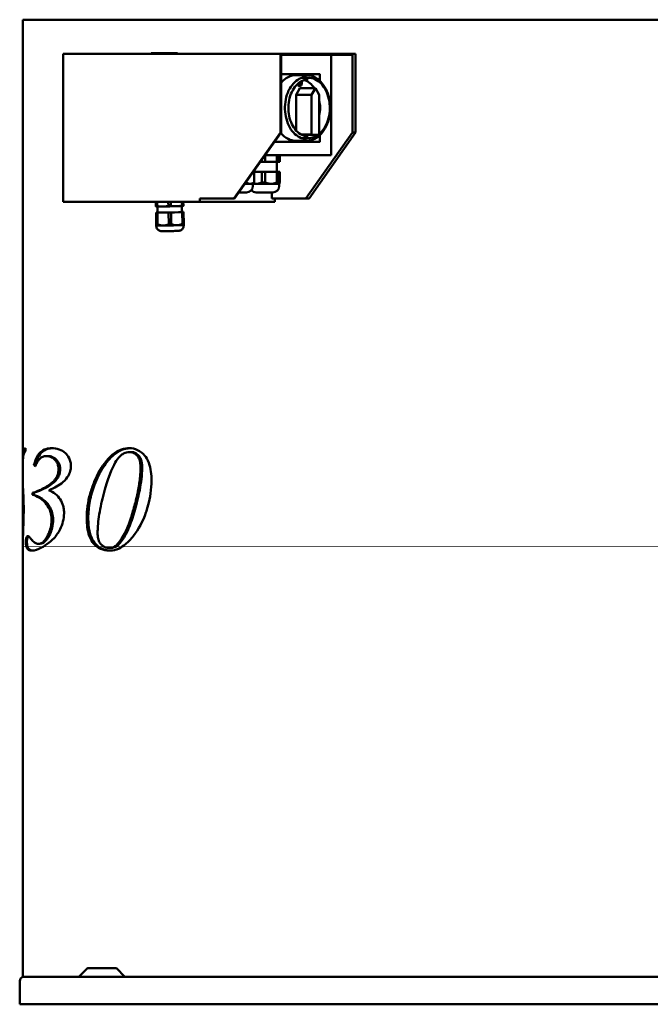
# Model space of a CAD drawing. Header units: millimetres. Extents: x 475 to 1625, y 293 to 1192.
# Tile 1 of 2: x 475 to 1050, y 293 to 1192. Entities that reach past the tile are written whole.
import ezdxf

# ---------------------------------------------------------------- set-up
doc = ezdxf.new("R2010")
doc.units = ezdxf.units.MM
doc.header["$LTSCALE"] = 5
doc.layers.add('Widoczne (ISO)', color=7, linetype='Continuous', lineweight=50)

msp = doc.modelspace()

# ---------------------------------------------------------------- linework, layer by layer
at = {"layer": 'Widoczne (ISO)'}
for p, q in [((477.95, 1191.5), (501.97, 1191.5)), ((477.95, 1191.5), (477.95, 1191.5)), ((477.95, 1191.5), (477.95, 798.82)), ((789.1, 1191.5), (501.97, 1191.5)), ((789.1, 1191.5), (847.09, 1191.5)), ((1252.92, 1191.5), (847.09, 1191.5)), ((514.72, 1025.49), (514.72, 1160.5)), ((514.72, 1160.5), (712.71, 1160.5)), ((594.79, 1161), (594.85, 1161)), ((594.79, 1161), (594.79, 1160.5)), ((594.85, 1161), (606.38, 1161)), ((606.38, 1161), (606.58, 1161)), ((606.38, 1161), (606.38, 1160.5)), ((606.58, 1161), (618.62, 1161)), ((618.62, 1161), (618.82, 1161)), ((618.82, 1161), (618.82, 1160.5)), ((712.71, 1158.7), (712.71, 1160.5)), ((712.71, 1160.5), (713.98, 1160.5)), ((712.71, 1158.7), (712.71, 1088.5)), ((713.98, 1159.5), (713.42, 1159.5)), ((713.42, 1159.5), (713.42, 1158.7)), ((713.42, 1088.5), (713.42, 1158.7)), ((777.77, 1160.5), (713.98, 1160.5)), ((713.98, 1159.5), (777.77, 1159.5)), ((759.03, 1159.5), (759.03, 1068)), ((781.3, 1160.5), (777.77, 1160.5)), ((777.77, 1159.5), (778.47, 1159.5)), ((778.47, 1158.5), (778.47, 1159.5)), ((778.47, 1088.5), (778.47, 1158.5)), ((781.3, 1158.5), (781.3, 1160.5)), ((781.3, 1088.5), (781.3, 1158.5)), ((748.42, 1141.9), (713.42, 1141.9)), ((727, 1141), (736.56, 1141)), ((748.76, 1141.5), (748.76, 1135.7)), ((732.06, 1138.5), (738.13, 1138.5)), ((727, 1123.04), (730.53, 1129)), ((727, 1123.04), (741.14, 1123.04)), ((727, 1090.48), (727, 1123.04)), ((730.53, 1129), (744.67, 1129)), ((744.67, 1129), (741.14, 1123.04)), ((741.14, 1123.04), (741.14, 1086.87)), ((748.21, 1123.04), (744.67, 1129)), ((748.21, 1086.87), (748.21, 1123.04)), ((712.71, 1088.5), (670.29, 1028.5)), ((670.99, 1028.5), (713.42, 1088.5)), ((713.42, 1088.5), (712.71, 1088.5)), ((731.38, 1086.87), (741.14, 1086.87)), ((778.47, 1088.5), (736.05, 1028.5)), ((738.87, 1028.5), (781.3, 1088.5)), ((781.3, 1088.5), (778.47, 1088.5)), ((707.48, 1080.1), (748.42, 1080.1)), ((727, 1081), (736.56, 1081)), ((732.06, 1083.5), (738.13, 1083.5)), ((732.33, 1086.37), (744.67, 1086.37)), ((748.76, 1086.3), (748.76, 1080.5)), ((694.68, 1062), (695.7, 1062)), ((695.7, 1062), (695.7, 1063.44)), ((695.7, 1062), (698.9, 1062)), ((698.9, 1062), (698.9, 1067.97)), ((698.9, 1062), (709.54, 1062)), ((759.03, 1068), (698.92, 1068)), ((709.52, 1052.6), (709.52, 1062)), ((709.54, 1062), (709.54, 1068)), ((709.54, 1062), (711.32, 1062)), ((711.32, 1062), (711.32, 1068)), ((711.32, 1062), (712.06, 1062)), ((712.06, 1062), (712.06, 1068)), ((688.66, 1052.6), (688.03, 1052.6)), ((688.92, 1052.6), (688.66, 1052.6)), ((688.66, 1043.05), (688.66, 1052.6)), ((695.7, 1052.6), (688.92, 1052.6)), ((688.92, 1052.6), (688.92, 1043.05)), ((698.9, 1052.6), (695.7, 1052.6)), ((695.7, 1043.05), (695.7, 1052.6)), ((709.54, 1052.6), (698.9, 1052.6)), ((698.9, 1043.05), (698.9, 1052.6)), ((711.32, 1052.6), (709.54, 1052.6)), ((709.54, 1043.05), (709.54, 1052.6)), ((712.06, 1052.6), (711.32, 1052.6)), ((711.32, 1043.05), (711.32, 1052.6)), ((712.06, 1043.05), (712.06, 1052.6)), ((680.4, 1041.8), (685.27, 1041.8)), ((681.89, 1043.05), (681.28, 1043.05)), ((681.89, 1043.05), (681.89, 1043.91)), ((685.27, 1041.8), (687.67, 1041.8)), ((687.67, 1041.8), (688.92, 1043.05)), ((687.67, 1041.8), (690.75, 1041.8)), ((687.67, 1040), (687.67, 1041.8)), ((688.92, 1043.05), (688.66, 1043.05)), ((690.75, 1041.8), (704.22, 1041.8)), ((698.9, 1043.05), (695.7, 1043.05)), ((704.22, 1041.8), (711.69, 1041.8)), ((711.32, 1043.05), (709.54, 1043.05)), ((711.69, 1041.8), (711.72, 1041.8)), ((711.72, 1041.8), (711.74, 1041.83)), ((711.72, 1040), (711.72, 1041.8)), ((674.88, 1034), (681.67, 1034)), ((690.72, 1034), (705.72, 1034)), ((704.94, 1028.5), (704.94, 1034)), ((514.72, 1025.49), (639.18, 1025.49)), ((599.19, 1021.67), (599.12, 1025.49)), ((599.14, 1025.26), (599.13, 1025.31)), ((599.13, 1025.31), (599.19, 1022.56)), ((599.19, 1022.51), (599.14, 1025.26)), ((599.14, 1025.16), (599.14, 1025.16)), ((599.14, 1025.03), (599.14, 1025.12)), ((599.14, 1025.12), (599.14, 1025.12)), ((599.14, 1025.04), (599.15, 1024.95)), ((599.15, 1025.04), (599.14, 1025.04)), ((599.14, 1025.03), (599.14, 1025.03)), ((599.23, 1021.45), (599.15, 1025.49)), ((599.15, 1024.76), (599.15, 1024.7)), ((599.15, 1024.7), (599.15, 1024.7)), ((599.15, 1024.5), (599.15, 1024.56)), ((599.15, 1024.56), (599.15, 1024.56)), ((599.15, 1024.5), (599.15, 1024.5)), ((599.17, 1024.01), (599.17, 1024.01)), ((599.17, 1024.01), (599.17, 1024.01)), ((599.17, 1023.76), (599.17, 1023.76)), ((599.17, 1023.76), (599.17, 1023.76)), ((599.17, 1023.76), (599.17, 1023.76)), ((600.42, 1021.43), (600.34, 1025.49)), ((610.56, 1021.51), (610.48, 1025.49)), ((612.93, 1021.56), (612.86, 1025.49)), ((623.04, 1021.86), (622.97, 1025.49)), ((624.22, 1021.92), (624.15, 1025.49)), ((639.18, 1025.49), (639.18, 1028.5)), ((670.29, 1028.5), (639.18, 1028.5)), ((707.77, 1025.49), (639.18, 1025.49)), ((670.29, 1028.5), (670.99, 1028.5)), ((704.94, 1028.5), (736.05, 1028.5)), ((707.77, 1028.5), (707.77, 1025.49)), ((736.05, 1028.5), (738.87, 1028.5)), ((599.17, 1023.3), (599.17, 1023.35)), ((599.17, 1023.35), (599.17, 1023.35)), ((599.18, 1023.3), (599.17, 1023.3)), ((599.18, 1023.15), (599.18, 1023.09)), ((599.18, 1023.15), (599.18, 1023.15)), ((599.19, 1022.85), (599.19, 1022.75)), ((599.19, 1022.68), (599.19, 1022.77)), ((599.19, 1022.77), (599.19, 1022.77)), ((599.19, 1022.75), (599.19, 1022.75)), ((599.19, 1022.68), (599.19, 1022.68)), ((599.19, 1022.66), (599.19, 1022.66)), ((599.19, 1022.56), (599.19, 1022.51)), ((599.19, 1022.56), (599.19, 1022.56)), ((599.25, 1021.19), (599.22, 1021.2)), ((599.34, 1015.5), (599.31, 1015.72)), ((599.51, 1005.22), (599.31, 1015.72)), ((599.54, 1005), (599.34, 1015.5)), ((600.49, 1015.78), (600.67, 1015.79)), ((610.67, 1015.57), (600.53, 1015.48)), ((600.73, 1004.98), (600.53, 1015.48)), ((600.67, 1015.64), (600.57, 1021.13)), ((610.87, 1005.06), (610.67, 1015.57)), ((623.15, 1015.92), (613.05, 1015.61)), ((613.25, 1005.11), (613.05, 1015.61)), ((622.97, 1016.06), (622.86, 1021.55)), ((622.97, 1016.21), (623.11, 1016.22)), ((623.35, 1005.41), (623.15, 1015.92)), ((624.18, 1021.67), (624.21, 1021.68)), ((624.3, 1016.2), (624.33, 1015.98)), ((624.53, 1005.47), (624.33, 1015.98)), ((599.56, 1003.39), (599.55, 1003.81)), ((599.55, 1003.8), (599.55, 1003.8)), ((624.55, 1003.86), (624.54, 1004.28)), ((624.54, 1004.28), (624.54, 1004.28)), ((477.95, 706.76), (477.95, 803.24)), ((477.95, 803.24), (477.95, 706.76)), ((480.3, 800.66), (480.3, 798.09)), ((477.95, 798.82), (477.95, 798.82)), ((477.95, 798.82), (477.95, 776.1)), ((477.95, 798.82), (477.95, 774.93)), ((477.95, 798.82), (477.95, 798.82)), ((477.95, 774.93), (477.95, 798.82)), ((477.95, 796.4), (477.95, 798.82)), ((477.95, 798.82), (477.95, 798.82)), ((477.95, 798.82), (477.95, 796.4)), ((477.95, 796.4), (477.95, 798.82)), ((477.95, 798.82), (477.95, 798.82)), ((477.95, 798.82), (477.95, 796.4)), ((477.95, 798.82), (477.95, 796.4)), ((477.95, 798.82), (477.95, 798.82)), ((477.95, 796.4), (477.95, 798.82)), ((477.95, 798.82), (477.95, 796.4)), ((477.95, 798.82), (477.95, 798.82)), ((477.95, 796.4), (477.95, 798.82)), ((477.95, 796.4), (477.95, 796.4)), ((477.95, 796.4), (477.95, 796.4)), ((477.95, 796.4), (477.95, 796.4)), ((477.95, 796.4), (477.95, 796.4)), ((477.95, 795), (477.95, 795)), ((477.95, 793.98), (477.95, 318.5)), ((477.95, 793.46), (477.95, 793.46)), ((477.95, 793.46), (477.95, 729.85)), ((477.95, 793.46), (477.95, 793.46)), ((477.95, 793.46), (477.95, 793.46)), ((477.95, 793.46), (477.95, 793.46)), ((477.95, 729.56), (477.95, 793.46)), ((478.95, 796), (478.95, 796.07)), ((500.55, 793.53), (499.19, 793.53)), ((576.57, 797.21), (575.15, 797.21)), ((477.95, 784.04), (477.95, 761.84)), ((489.18, 785.07), (488.04, 785.07)), ((477.95, 781.03), (477.95, 758.68)), ((477.95, 780.96), (477.95, 725.22)), ((477.95, 758.68), (477.95, 780.96)), ((477.95, 726.54), (477.95, 780.96)), ((477.95, 780.66), (477.95, 756.99)), ((477.95, 752.57), (477.95, 778.53)), ((477.95, 761.84), (477.95, 775.96)), ((477.96, 765.07), (477.95, 765.07)), ((478.02, 763.46), (477.95, 763.46)), ((506.12, 769.49), (504.71, 769.49)), ((477.95, 761.84), (477.95, 761.84)), ((477.95, 758.68), (477.95, 758.68)), ((477.95, 758.68), (477.95, 758.68)), ((477.95, 756.99), (477.95, 732.72)), ((487.77, 759.93), (486.65, 759.93)), ((486.65, 758.01), (486.65, 759.93)), ((487.77, 758.01), (486.65, 758.01)), ((487.77, 758.01), (487.77, 759.93)), ((477.95, 754.12), (477.95, 725.22)), ((477.95, 754.12), (477.95, 754.12)), ((477.95, 754.12), (477.95, 754.12)), ((477.95, 726.54), (477.95, 754.12)), ((477.95, 726.25), (477.95, 752.57)), ((477.95, 752.57), (477.95, 752.57)), ((477.95, 724.93), (477.95, 747.65)), ((477.95, 747.65), (477.95, 747.65)), ((477.95, 747.65), (477.95, 726.25)), ((477.95, 742.72), (477.95, 742.72)), ((477.95, 733.9), (477.95, 742.72)), ((477.95, 742.72), (477.95, 733.9)), ((477.95, 733.9), (477.95, 733.9)), ((477.95, 715.22), (477.95, 715.22)), ((477.95, 715.22), (477.95, 715.22)), ((477.95, 713.82), (477.95, 713.82)), ((477.95, 712.94), (477.95, 712.94)), ((477.95, 712.21), (477.95, 712.21)), ((477.95, 712.21), (477.95, 712.21)), ((477.95, 711.25), (477.95, 708.82)), ((477.95, 711.25), (477.95, 711.25)), ((477.95, 708.82), (477.95, 711.25)), ((477.95, 708.82), (477.95, 711.25)), ((477.95, 711.25), (477.95, 711.25)), ((477.95, 711.25), (477.95, 708.82)), ((477.95, 708.82), (477.95, 711.25)), ((477.95, 711.25), (477.95, 711.25)), ((477.95, 711.25), (477.95, 708.82)), ((477.95, 711.25), (477.95, 711.25)), ((477.95, 708.82), (477.95, 711.25)), ((477.95, 711.25), (477.95, 708.82)), ((477.95, 711.25), (477.95, 711.25)), ((477.95, 708.82), (477.95, 711.25)), ((477.95, 711.25), (477.95, 708.82)), ((477.95, 710.29), (477.95, 710.29)), ((493.5, 713.46), (492.28, 713.46)), ((557.74, 709.71), (556.33, 709.71)), ((477.95, 708.82), (477.95, 708.82)), ((477.95, 708.82), (477.95, 708.82)), ((477.95, 708.82), (477.95, 708.82)), ((477.95, 708.82), (477.95, 708.82)), ((477.95, 708.82), (477.95, 708.82)), ((536.71, 326.35), (529.01, 318.65)), ((537.07, 326.5), (562.94, 326.5)), ((563.29, 326.35), (571, 318.65)), ((475, 293.5), (475, 314.7)), ((475, 293.5), (475, 314.7)), ((477.95, 318.5), (478.8, 318.5)), ((477.95, 318.5), (477.95, 318.5)), ((478.8, 318.5), (835.31, 318.5)), ((478.8, 318.5), (478.8, 318.5)), ((835.31, 318.5), (847.09, 318.5)), ((1252.92, 318.5), (847.09, 318.5)), ((1625, 293.5), (475, 293.5)), ((475, 293.5), (475, 293.5))]:
    msp.add_line(p, q, dxfattribs=at)
for centre, radius, start, end in [((681.67, 1040), 6, 270, 0), ((690.72, 1040), 6, 221.10876, 270), ((705.72, 1040), 6, 270, 0), ((537.07, 326), 0.5, 90, 135), ((562.94, 326), 0.5, 45, 90), ((528.65, 319), 0.5, 270, 315), ((571.35, 319), 0.5, 225, 270)]:
    msp.add_arc(centre, radius, start, end, dxfattribs=at)
for centre, major_axis, ratio, start_param, end_param in [((727, 1111), (0, 30), 0.707105, 0, 0.694491), ((730.2, 1133.89), (0, -3.09), 0.707105, 5.095799, 8.403331), ((728.08, 1133.89), (0, 3.09), 0.707105, 3.647889, 4.880856), ((730.53, 1111), (0, 26), 0.707105, 5.477071, 6.073423), ((730.53, 1111), (0, -26), 0.707105, 1.292567, 1.849026), ((727, 1111), (0, -30), 0.707105, 5.575652, 6.283185), ((744.67, 1111.37), (0, -25), 0.707105, 6.081827, 6.484543), ((730.53, 1111), (0, -26), 0.707105, 0.209763, 0.325664), ((599.16, 1023.91), (-0.02, 1.25), 0.002492, 6.050167, 7.106469), ((599.16, 1023.91), (-0.02, 1.25), 0.002492, 4.79353, 5.849832), ((599.15, 1024.62), (-0.008, 0.417), 0.002492, 6.254692, 11.928492), ((599.15, 1024.36), (0.008, -0.417), 0.002492, 4.369737, 10.043537), ((599.16, 1023.91), (0.02, -1.25), 0.002492, 4.165212, 5.221514), ((599.17, 1023.89), (-0.008, 0.417), 0.002492, 4.998055, 10.671855), ((599.17, 1023.48), (0.008, -0.417), 0.002492, 5.626374, 11.300174), ((599.16, 1023.91), (-0.02, 1.25), 0.002492, 3.536893, 4.593195), ((599.18, 1023.19), (-0.008, 0.417), 0.002492, 3.741418, 9.415218), ((599.16, 1023.91), (0.02, -1.25), 0.002492, 5.421849, 6.478151), ((611.71, 1021.8), (13.8, 0.26), 0.019025, 3.581624, 3.753743), ((611.71, 1021.45), (-12.5, -0.24), 0.019025, 0.071075, 1.04969), ((611.82, 1015.85), (-13.8, -0.26), 0.019025, 5.676019, 5.848139), ((611.82, 1015.85), (13.8, 0.26), 0.019025, 3.581624, 3.753743), ((611.82, 1015.85), (11.15, 0.21), 0.019025, 3.141593, 6.283185), ((611.71, 1021.45), (-12.5, -0.24), 0.019025, 1.04969, 2.096887), ((611.71, 1021.8), (13.8, 0.26), 0.019025, 4.628822, 4.800941), ((611.82, 1015.85), (13.8, 0.26), 0.019025, 4.628822, 4.800941), ((611.71, 1021.45), (12.5, 0.24), 0.019025, 5.23848, 6.21211), ((611.71, 1021.8), (13.8, 0.26), 0.019025, 5.676019, 5.848139), ((611.82, 1015.85), (-13.8, -0.26), 0.019025, 3.581624, 3.753743), ((611.82, 1015.85), (13.8, 0.26), 0.019025, 5.676019, 5.848139), ((612.02, 1005.35), (13.8, 0.26), 0.019025, 3.581624, 3.753743), ((612.04, 1004.05), (-12.5, -0.24), 0.019025, 0.01903, 1.04969), ((612.04, 1004.05), (-12.5, -0.24), 0.019025, 1.04969, 2.096887), ((612.02, 1005.35), (13.8, 0.26), 0.019025, 4.628822, 4.800941), ((612.04, 1004.05), (12.5, 0.24), 0.019025, 5.23848, 6.264156), ((612.02, 1005.35), (13.8, 0.26), 0.019025, 5.676019, 5.848139), ((559.95, 797.01), (-82, 0), 0.30303, 0.501227, 0.535293), ((559.95, 797.01), (-81, 0), 0.30303, 0.508004, 0.51891), ((478.8, 314.7), (-3.8, 0), 0.999997, 4.712389, 6.283185), ((478.8, 314.7), (0, 3.8), 0.999997, 0, 1.570796)]:
    msp.add_ellipse(centre, major_axis=major_axis, ratio=ratio, start_param=start_param, end_param=end_param, dxfattribs=at)
for points, degree, knots in [([(736.56, 1141), (738.82, 1141), (741.08, 1140.5), (745.39, 1138.54), (747.44, 1137.07), (751.11, 1133.31), (752.74, 1131), (755.39, 1125.78), (756.42, 1122.87), (757.76, 1116.73), (758.08, 1113.52), (757.97, 1107.11), (757.55, 1103.91), (756.01, 1097.87), (754.88, 1095.02), (752.05, 1089.96), (750.33, 1087.74), (746.48, 1084.19), (744.35, 1082.85), (740.31, 1081.34), (738.43, 1081), (736.56, 1081)], 3, [0, 0, 0, 0, 0.311063, 0.311063, 0.62636, 0.62636, 0.947405, 0.947405, 1.270566, 1.270566, 1.593957, 1.593957, 1.917303, 1.917303, 2.240699, 2.240699, 2.563728, 2.563728, 2.884128, 2.884128, 3.141593, 3.141593, 3.141593, 3.141593]), ([(748.42, 1141.9), (748.45, 1141.9), (748.49, 1141.89), (748.55, 1141.87), (748.58, 1141.86), (748.64, 1141.81), (748.66, 1141.79), (748.7, 1141.73), (748.72, 1141.69), (748.75, 1141.63), (748.75, 1141.59), (748.76, 1141.54), (748.76, 1141.52), (748.76, 1141.5)], 3, [0, 0, 0, 0, 0.238513, 0.238513, 0.490272, 0.490272, 0.779956, 0.779956, 1.094116, 1.094116, 1.408275, 1.408275, 1.570796, 1.570796, 1.570796, 1.570796]), ([(736.56, 1082.75), (734.43, 1082.75), (732.29, 1083.25), (728.26, 1085.21), (726.36, 1086.65), (722.99, 1090.31), (721.52, 1092.51), (719.13, 1097.46), (718.22, 1100.21), (717.04, 1105.99), (716.78, 1109.01), (716.93, 1115.02), (717.34, 1118.01), (718.81, 1123.64), (719.86, 1126.29), (722.47, 1130.97), (724.04, 1133.01), (727.53, 1136.28), (729.46, 1137.51), (733.12, 1138.93), (734.84, 1139.25), (736.56, 1139.25)], 3, [3.141593, 3.141593, 3.141593, 3.141593, 3.471979, 3.471979, 3.796525, 3.796525, 4.114866, 4.114866, 4.431456, 4.431456, 4.747944, 4.747944, 5.064489, 5.064489, 5.380958, 5.380958, 5.697708, 5.697708, 6.016936, 6.016936, 6.283185, 6.283185, 6.283185, 6.283185]), ([(738.13, 1085), (736.17, 1085), (734.21, 1085.46), (730.5, 1087.26), (728.74, 1088.58), (725.64, 1091.94), (724.28, 1093.97), (722.08, 1098.53), (721.24, 1101.06), (720.15, 1106.37), (719.91, 1109.15), (720.05, 1114.69), (720.43, 1117.44), (721.78, 1122.63), (722.74, 1125.06), (725.15, 1129.37), (726.59, 1131.25), (729.81, 1134.26), (731.59, 1135.4), (734.97, 1136.7), (736.55, 1137), (738.13, 1137)], 3, [3.141593, 3.141593, 3.141593, 3.141593, 3.471235, 3.471235, 3.795487, 3.795487, 4.113959, 4.113959, 4.430784, 4.430784, 4.74751, 4.74751, 5.064289, 5.064289, 5.380998, 5.380998, 5.697972, 5.697972, 6.017264, 6.017264, 6.283185, 6.283185, 6.283185, 6.283185]), ([(738.13, 1138.5), (740.21, 1138.5), (742.28, 1138.04), (746.23, 1136.24), (748.1, 1134.89), (751.47, 1131.44), (752.96, 1129.32), (755.39, 1124.54), (756.32, 1121.87), (757.55, 1116.24), (757.84, 1113.3), (757.74, 1107.42), (757.36, 1104.49), (755.94, 1098.96), (754.91, 1096.35), (752.32, 1091.71), (750.75, 1089.68), (748.72, 1087.81), (748.47, 1087.59), (748.21, 1087.37)], 3, [0, 0, 0, 0, 0.31162, 0.31162, 0.627231, 0.627231, 0.948225, 0.948225, 1.271182, 1.271182, 1.594351, 1.594351, 1.917477, 1.917477, 2.24065, 2.24065, 2.563484, 2.563484, 2.609496, 2.609496, 2.609496, 2.609496]), ([(747.27, 1086.64), (745.99, 1085.7), (744.62, 1084.96), (741.56, 1083.82), (739.85, 1083.5), (738.13, 1083.5)], 3, [2.6640317, 2.6640317, 2.6640317, 2.6640317, 2.883868, 2.883868, 3.1415927, 3.1415927, 3.1415927, 3.1415927]), ([(748.76, 1080.5), (748.76, 1080.46), (748.76, 1080.43), (748.74, 1080.36), (748.73, 1080.32), (748.7, 1080.26), (748.67, 1080.23), (748.62, 1080.17), (748.59, 1080.15), (748.52, 1080.11), (748.48, 1080.1), (748.44, 1080.1), (748.43, 1080.1), (748.42, 1080.1)], 3, [1.570796, 1.570796, 1.570796, 1.570796, 1.884956, 1.884956, 2.199115, 2.199115, 2.513274, 2.513274, 2.827433, 2.827433, 3.088498, 3.088498, 3.141593, 3.141593, 3.141593, 3.141593]), ([(624.55, 1003.86), (624.56, 1003.35), (624.48, 1002.85), (624.21, 1001.91), (624, 1001.51), (623.51, 1000.75), (623.23, 1000.46), (622.62, 999.91), (622.34, 999.73), (621.71, 999.38), (621.47, 999.3), (621.05, 999.16), (620.91, 999.13), (620.67, 999.07), (620.58, 999.06), (620.38, 999.03), (620.3, 999.02), (620.01, 998.98), (619.86, 998.97), (619.32, 998.93), (618.9, 998.91), (617.81, 998.86), (617.12, 998.84), (615.62, 998.79), (614.82, 998.77), (613.17, 998.73), (612.31, 998.71), (610.63, 998.68), (609.8, 998.67), (608.24, 998.65), (607.51, 998.65), (606.22, 998.65), (605.66, 998.65), (604.67, 998.66), (604.7, 998.59), (603.54, 998.76), (603.4, 998.78), (602.93, 998.91), (602.67, 998.95), (601.9, 999.36), (601.64, 999.51), (601.13, 999.93), (600.9, 1000.13), (600.34, 1000.8), (599.98, 1001.36), (599.64, 1002.5), (599.56, 1002.94), (599.56, 1003.39)], 3, [3.141231, 3.141231, 3.141231, 3.141231, 3.147321, 3.147321, 3.154036, 3.154036, 3.162873, 3.162873, 3.176696, 3.176696, 3.201268, 3.201268, 3.233866, 3.233866, 3.269895, 3.269895, 3.326283, 3.326283, 3.483777, 3.483777, 3.797936, 3.797936, 4.146338, 4.146338, 4.474433, 4.474433, 4.798753, 4.798753, 5.12258, 5.12258, 5.448244, 5.448244, 5.781904, 5.781904, 6.172157, 6.172157, 6.21567, 6.21567, 6.248347, 6.248347, 6.260257, 6.260257, 6.267492, 6.267492, 6.277512, 6.277512, 6.282823, 6.282823, 6.282823, 6.282823]), ([(477.99, 797.06), (478.05, 797.86), (478.2, 798.49), (478.61, 799.39), (478.85, 799.71), (479.46, 800.26), (479.84, 800.49), (480.3, 800.66)], 3, [0, 0, 0, 0, 0.674135, 0.674135, 1.189109, 1.189109, 1.760685, 1.760685, 1.760685, 1.760685]), ([(478.99, 797.06), (479.06, 798.02), (479.26, 798.73), (479.78, 799.6), (480.02, 799.87), (480.3, 800.09)], 3, [-1.772095, -1.772095, -1.772095, -1.772095, -0.961845, -0.961845, -0.491196, -0.491196, -0.491196, -0.491196]), ([(488.04, 785.07), (488.89, 788.54), (490.02, 791.69), (493.09, 796.44), (494.68, 797.81), (497.92, 799.76), (499.86, 800.33), (501.97, 800.55)], 3, [0, 0, 0, 0, 1.167606, 1.167606, 2.187295, 2.187295, 3.406428, 3.406428, 3.406428, 3.406428]), ([(489.18, 785.07), (489.84, 787.73), (490.68, 790.22), (492.86, 794.46), (494.12, 796.12), (497.7, 799.15), (500.03, 800.09), (502.68, 800.46)], 3, [-2.880807, -2.880807, -2.880807, -2.880807, -1.98752, -1.98752, -1.129064, -1.129064, 0, 0, 0, 0]), ([(504.12, 800.66), (506.39, 800.66), (508.69, 800.37), (512.98, 798.9), (514.96, 797.77), (517.82, 795.07), (519.06, 793.64), (520.6, 790.56), (521.05, 789.3), (521.58, 786.71), (521.7, 785.46), (521.7, 784.19)], 3, [0, 0, 0, 0, 0.960977, 0.960977, 1.870236, 1.870236, 2.418743, 2.418743, 2.752171, 2.752171, 3.048178, 3.048178, 3.048178, 3.048178]), ([(559.42, 794.56), (560.77, 795.75), (562.19, 796.77), (565.06, 798.43), (566.49, 799.07), (570.27, 800.31), (572.63, 800.66), (575, 800.66)], 3, [0, 0, 0, 0, 0.677298, 0.677298, 1.315201, 1.315201, 2.323952, 2.323952, 2.323952, 2.323952]), ([(560.83, 794.56), (563.14, 796.58), (565.6, 798.11), (570.66, 800.09), (573.16, 800.57), (575.68, 800.65)], 3, [-2.331092, -2.331092, -2.331092, -2.331092, -1.178728, -1.178728, -0.104433, -0.104433, -0.104433, -0.104433]), ([(575, 800.66), (577.56, 800.66), (580.1, 800.18), (584.99, 797.89), (587.21, 796.12), (590.03, 792.75), (591.56, 790.76), (593.73, 784.74), (594.31, 782.08), (595.01, 776.68), (595.15, 773.91), (595.15, 771.18)], 3, [0, 0, 0, 0, 1.085198, 1.085198, 2.186656, 2.186656, 2.650242, 2.650242, 2.970852, 2.970852, 3.287948, 3.287948, 3.287948, 3.287948]), ([(477.95, 788.93), (477.95, 791.11), (478.12, 793.03), (478.89, 796.13), (479.47, 797.3), (480.3, 798.09)], 3, [-2.190486, -2.190486, -2.190486, -2.190486, -1.075757, -1.075757, 0, 0, 0, 0]), ([(477.95, 733.53), (477.95, 747.13), (477.95, 773.6), (477.95, 791.58), (477.95, 796.07)], 2, [0, 0, 0, 1, 2, 2.895657, 2.895657, 2.895657]), ([(499.19, 793.53), (498.07, 793.53), (497.01, 793.34), (495.02, 792.5), (494.13, 791.88), (492.55, 790.28), (491.88, 789.36), (490.56, 787.12), (489.96, 785.76), (489.42, 784.34)], 3, [0, 0, 0, 0, 0.498141, 0.498141, 0.985481, 0.985481, 1.441488, 1.441488, 1.971841, 1.971841, 1.971841, 1.971841]), ([(510.45, 781.47), (510.45, 782.82), (510.28, 784.12), (509.59, 786.45), (509.13, 787.42), (507.83, 789.42), (506.95, 790.33), (504.81, 792.09), (503.43, 792.79), (501.97, 793.17)], 3, [0, 0, 0, 0, 0.403847, 0.403847, 0.757332, 0.757332, 1.219567, 1.219567, 1.917539, 1.917539, 1.917539, 1.917539]), ([(511.86, 781.47), (511.86, 782.62), (511.74, 783.75), (511.2, 785.92), (510.8, 786.89), (509.25, 789.59), (507.92, 790.72), (505.83, 792.35), (504.29, 793.02), (502.68, 793.33)], 3, [-1.376052, -1.376052, -1.376052, -1.376052, -1.218883, -1.218883, -1.062901, -1.062901, -0.744458, -0.744458, -0.050467, -0.050467, -0.050467, -0.050467]), ([(541.92, 767.35), (543.32, 771), (544.89, 774.52), (550.2, 784.5), (554.41, 790.18), (559.42, 794.56)], 3, [0, 0, 0, 0, 1.245901, 1.245901, 3.744224, 3.744224, 3.744224, 3.744224]), ([(543.33, 767.35), (545.51, 773.01), (548.09, 778.36), (554.01, 787.56), (557.23, 791.4), (560.83, 794.56)], 3, [-3.733213, -3.733213, -3.733213, -3.733213, -1.798775, -1.798775, 0, 0, 0, 0]), ([(575.15, 797.21), (573.3, 797.21), (571.5, 796.68), (569.03, 795.36), (567.5, 794.44), (564.72, 791.74), (563.31, 789.65), (559.29, 782.62), (555.35, 773.66), (551.03, 756.99)], 3, [0, 0, 0, 0, 0.785291, 0.785291, 1.119853, 1.119853, 1.551208, 1.551208, 2.575324, 2.575324, 2.575324, 2.575324]), ([(585.23, 782.87), (585.23, 784.64), (585.09, 786.46), (584.42, 789.65), (583.95, 791.04), (583.08, 792.55), (582.45, 793.59), (580.35, 795.56), (579.35, 796.2), (577.26, 797.03), (576.21, 797.21), (575.15, 797.21)], 3, [0, 0, 0, 0, 0.533057, 0.533057, 0.998786, 0.998786, 1.116833, 1.116833, 1.20929, 1.20929, 1.29784, 1.29784, 1.29784, 1.29784]), ([(586.64, 782.87), (586.64, 784.1), (586.58, 785.34), (586.28, 787.62), (586.07, 788.68), (585.37, 790.94), (584.84, 792.08), (583.39, 794.1), (582.26, 795.24), (579.53, 796.84), (578.07, 797.21), (576.57, 797.21)], 3, [-2.777637, -2.777637, -2.777637, -2.777637, -2.271207, -2.271207, -1.822849, -1.822849, -1.254181, -1.254181, -0.636928, -0.636928, 0, 0, 0, 0]), ([(477.95, 788.93), (477.95, 786.71), (477.95, 783.52), (477.95, 774.57), (477.95, 769.95), (477.95, 765.07)], 3, [0.060312, 0.060312, 0.060312, 0.060312, 1.158646, 1.158646, 2.14098, 2.14098, 2.14098, 2.14098]), ([(521.7, 784.19), (521.7, 782.67), (521.48, 781.21), (520.63, 778.16), (519.95, 776.66), (518.34, 773.95), (516.88, 771.78), (511.01, 766.7), (506.47, 764.37), (501.97, 762.55)], 3, [0, 0, 0, 0, 0.454994, 0.454994, 0.983989, 0.983989, 1.516956, 1.516956, 2.272343, 2.272343, 2.272343, 2.272343]), ([(504.71, 769.49), (505.58, 770.24), (506.42, 771.1), (507.92, 772.99), (508.58, 774.04), (509.59, 776.24), (509.95, 777.34), (510.36, 779.49), (510.45, 780.47), (510.45, 781.47)], 3, [0, 0, 0, 0, 0.432805, 0.432805, 0.85082, 0.85082, 1.219014, 1.219014, 1.518176, 1.518176, 1.518176, 1.518176]), ([(506.12, 769.49), (507.32, 770.53), (508.47, 771.76), (510.19, 774.37), (510.82, 775.67), (511.66, 778.51), (511.86, 779.96), (511.86, 781.47)], 3, [-1.520813, -1.520813, -1.520813, -1.520813, -0.924884, -0.924884, -0.452606, -0.452606, 0, 0, 0, 0]), ([(576.33, 736.84), (577.65, 741.05), (578.92, 745.37), (581.18, 753.98), (582.22, 758.4), (583.8, 766.66), (584.41, 770.65), (585.06, 777.33), (585.23, 780.11), (585.23, 782.87)], 3, [0, 0, 0, 0, 1.383322, 1.383322, 2.754941, 2.754941, 3.950266, 3.950266, 4.776136, 4.776136, 4.776136, 4.776136]), ([(577.74, 736.84), (580.31, 745), (582.75, 753.87), (585.67, 768.99), (586.64, 776.12), (586.64, 782.87)], 3, [-4.71527, -4.71527, -4.71527, -4.71527, -2.023656, -2.023656, 0, 0, 0, 0]), ([(477.95, 768.16), (477.95, 768.16), (477.95, 767.95), (477.95, 767.09), (477.95, 766.51), (477.95, 765.75)], 3, [0, 0, 0, 0, 0.54282, 0.54282, 1.010562, 1.010562, 1.010562, 1.010562]), ([(478.66, 745.59), (478.66, 748.57), (478.6, 751.55), (478.4, 756.84), (478.27, 759.08), (478.09, 761.99), (477.95, 764.09), (477.95, 765.75)], 3, [-5.728366, -5.728366, -5.728366, -5.728366, -3.22695, -3.22695, -1.041484, -1.041484, -0.014734, -0.014734, -0.014734, -0.014734]), ([(486.65, 759.93), (488.15, 760.38), (489.81, 760.96), (495.04, 763.13), (498.66, 765.02), (501.97, 767.31)], 3, [0, 0, 0, 0, 1.010418, 1.010418, 2.91308, 2.91308, 2.91308, 2.91308]), ([(487.77, 759.93), (489.86, 760.55), (492.28, 761.42), (497.38, 763.72), (500, 765.09), (502.68, 766.84)], 3, [-2.631206, -2.631206, -2.631206, -2.631206, -1.250487, -1.250487, 0, 0, 0, 0]), ([(536.11, 736.84), (536.11, 739.52), (536.24, 742.19), (536.9, 748.77), (537.58, 752.61), (539.41, 760.15), (540.57, 763.82), (541.92, 767.35)], 3, [0, 0, 0, 0, 0.804664, 0.804664, 1.993803, 1.993803, 3.197641, 3.197641, 3.197641, 3.197641]), ([(537.52, 736.84), (537.52, 742.01), (538.02, 747.09), (539.99, 757.4), (541.49, 762.5), (543.33, 767.35)], 3, [-3.20365, -3.20365, -3.20365, -3.20365, -1.65338, -1.65338, 0, 0, 0, 0]), ([(595.15, 771.18), (595.15, 767.25), (594.86, 763.36), (593.18, 751.45), (591.13, 745.06), (587.28, 733.87), (583.47, 726.74), (578.68, 720.66)], 3, [0, 0, 0, 0, 1.177922, 1.177922, 3.642998, 3.642998, 10.338814, 10.338814, 10.338814, 10.338814]), ([(501.97, 745.32), (501.13, 747.15), (500.01, 749.01), (496.34, 753.17), (494.26, 754.63), (490.65, 756.96), (488.54, 757.81), (486.65, 758.01)], 3, [0, 0, 0, 0, 0.65451, 0.65451, 1.510743, 1.510743, 2.96985, 2.96985, 2.96985, 2.96985]), ([(502.68, 746.73), (501.83, 748.27), (500.84, 749.61), (498.64, 752.05), (497.42, 753.13), (495.85, 754.33), (495.48, 754.6), (492.45, 756.7), (489.96, 757.78), (487.77, 758.01)], 3, [-2.841512, -2.841512, -2.841512, -2.841512, -2.271374, -2.271374, -1.644289, -1.644289, -1.451491, -1.451491, 0, 0, 0, 0]), ([(501.97, 762.14), (503.79, 761.35), (505.61, 760.34), (509.53, 757.36), (510.98, 755.59), (513.13, 752.3), (514.04, 750.29), (514.92, 746.93), (515.12, 745.82), (515.39, 743.56), (515.45, 742.45), (515.45, 741.32)], 3, [0.052175, 0.052175, 0.052175, 0.052175, 0.860689, 0.860689, 1.941523, 1.941523, 3.214678, 3.214678, 3.824716, 3.824716, 4.414422, 4.414422, 4.414422, 4.414422]), ([(551.03, 756.99), (550.25, 753.88), (549.51, 750.72), (548.21, 744.41), (547.63, 741.21), (546.78, 735.28), (546.47, 732.5), (546.12, 727.65), (546.03, 725.55), (546.03, 723.46)], 3, [0, 0, 0, 0, 0.989445, 0.989445, 1.970777, 1.970777, 2.805244, 2.805244, 3.432446, 3.432446, 3.432446, 3.432446]), ([(477.95, 717.99), (477.95, 719.41), (477.99, 721.35), (478.16, 725.95), (478.25, 728.16), (478.53, 735.32), (478.66, 740.39), (478.66, 745.59)], 3, [-3.207898, -3.207898, -3.207898, -3.207898, -2.310146, -2.310146, -1.560437, -1.560437, 0, 0, 0, 0]), ([(505.46, 735.15), (505.46, 737.34), (505.22, 739.49), (504.15, 743.72), (503.38, 745.45), (502.68, 746.73)], 3, [-0.9398078, -0.9398078, -0.9398078, -0.9398078, -0.5166809, -0.5166809, -0.0752527, -0.0752527, -0.0752527, -0.0752527]), ([(504.05, 735.15), (504.05, 737.2), (503.84, 739.2), (503.04, 742.63), (502.56, 744.02), (501.97, 745.32)], 3, [0, 0, 0, 0, 0.614659, 0.614659, 1.081965, 1.081965, 1.081965, 1.081965]), ([(515.45, 741.32), (515.45, 738.75), (515.1, 736.25), (513.11, 728.58), (510.55, 724.41), (507.35, 719.54), (504.78, 716.86), (501.97, 714.71)], 3, [0, 0, 0, 0, 0.772513, 0.772513, 2.45023, 2.45023, 6.036291, 6.036291, 6.036291, 6.036291]), ([(556.4, 707.28), (553.82, 707.28), (551.25, 707.75), (546.3, 710.04), (544.06, 711.8), (541.23, 715.19), (539.7, 717.18), (537.53, 723.2), (536.95, 725.88), (536.25, 731.3), (536.11, 734.09), (536.11, 736.84)], 3, [0, 0, 0, 0, 1.097017, 1.097017, 2.205841, 2.205841, 2.671609, 2.671609, 2.995404, 2.995404, 3.316576, 3.316576, 3.316576, 3.316576]), ([(557.15, 707.29), (555.35, 707.35), (553.55, 707.64), (549.95, 708.88), (548.2, 709.84), (545.49, 712.01), (543.66, 713.7), (540.78, 718.08), (539.74, 720.62), (537.9, 727.63), (537.52, 732.33), (537.52, 736.84)], 3, [-5.866846, -5.866846, -5.866846, -5.866846, -4.536259, -4.536259, -3.142691, -3.142691, -2.241848, -2.241848, -1.353217, -1.353217, 0, 0, 0, 0]), ([(563.24, 712.35), (564.59, 713.62), (565.83, 715.08), (568.28, 718.46), (569.46, 720.41), (572.85, 726.86), (574.75, 731.84), (576.33, 736.84)], 3, [0, 0, 0, 0, 0.68579, 0.68579, 1.451514, 1.451514, 3.095752, 3.095752, 3.095752, 3.095752]), ([(564.65, 712.35), (567.41, 714.95), (569.75, 718.34), (574.15, 726.57), (576.12, 731.7), (577.74, 736.84)], 3, [-3.092322, -3.092322, -3.092322, -3.092322, -1.688916, -1.688916, 0, 0, 0, 0]), ([(501.97, 724.16), (502.68, 725.95), (503.23, 727.84), (503.9, 731.58), (504.05, 733.35), (504.05, 735.15)], 3, [0.098993, 0.098993, 0.098993, 0.098993, 0.716729, 0.716729, 1.255887, 1.255887, 1.255887, 1.255887]), ([(502.68, 722.52), (503.51, 724.32), (504.2, 726.23), (505.2, 730.51), (505.46, 732.8), (505.46, 735.15)], 3, [-1.351341, -1.351341, -1.351341, -1.351341, -0.705008, -0.705008, 0, 0, 0, 0]), ([(480.56, 714.85), (480.56, 715.58), (480.59, 716.29), (480.72, 717.56), (480.81, 718.09), (481.04, 719), (481.2, 719.52), (481.57, 720.13), (481.71, 720.28), (482, 720.47), (482.16, 720.51), (482.31, 720.51)], 3, [0, 0, 0, 0, 0.2182932, 0.2182932, 0.4127272, 0.4127272, 0.5915152, 0.5915152, 0.6898232, 0.6898232, 0.7859528, 0.7859528, 0.7859528, 0.7859528]), ([(481.59, 714.85), (481.59, 715.22), (481.6, 715.6), (481.63, 716.31), (481.66, 716.65), (481.77, 717.67), (481.88, 718.26), (482.18, 719.32), (482.36, 719.74), (482.68, 720.19), (482.8, 720.31), (482.92, 720.38)], 3, [-0.9418095, -0.9418095, -0.9418095, -0.9418095, -0.8298212, -0.8298212, -0.7218231, -0.7218231, -0.4979771, -0.4979771, -0.2659673, -0.2659673, -0.1435095, -0.1435095, -0.1435095, -0.1435095]), ([(482.31, 720.51), (482.47, 720.51), (482.63, 720.49), (483.05, 720.35), (483.31, 720.2), (483.57, 720)], 3, [0, 0, 0, 0, 0.144843, 0.144843, 0.3729156, 0.3729156, 0.3729156, 0.3729156]), ([(483.57, 720), (483.74, 719.84), (484.07, 719.44), (485.13, 718.12), (485.72, 717.39), (487.35, 715.61), (488.28, 714.81), (489.67, 713.95), (490.71, 713.46), (492.28, 713.46)], 3, [0, 0, 0, 0, 0.1482446, 0.1482446, 0.3515331, 0.3515331, 0.6651166, 0.6651166, 0.9242697, 0.9242697, 0.9242697, 0.9242697]), ([(492.28, 713.46), (493.33, 713.46), (494.4, 713.8), (496.58, 715.25), (497.61, 716.35), (500.15, 719.9), (501.43, 722.8), (501.97, 724.16)], 3, [0, 0, 0, 0, 0.558537, 0.558537, 1.142874, 1.142874, 2.122277, 2.122277, 2.122277, 2.122277]), ([(493.5, 713.46), (494.34, 713.46), (495.19, 713.67), (496.93, 714.56), (497.77, 715.22), (500.54, 718.14), (501.94, 720.95), (502.68, 722.52)], 3, [-1.025976, -1.025976, -1.025976, -1.025976, -0.798277, -0.798277, -0.566835, -0.566835, 0, 0, 0, 0]), ([(546.03, 723.46), (546.03, 721.74), (546.17, 720), (546.86, 716.95), (547.35, 715.66), (548.21, 714.22), (548.87, 713.17), (551.01, 711.26), (552.03, 710.65), (554.16, 709.87), (555.24, 709.71), (556.33, 709.71)], 3, [0, 0, 0, 0, 0.514143, 0.514143, 0.960069, 0.960069, 1.078705, 1.078705, 1.17236, 1.17236, 1.263265, 1.263265, 1.263265, 1.263265]), ([(578.68, 720.66), (577.52, 719.2), (576.32, 717.82), (573.9, 715.32), (572.69, 714.2), (569.57, 711.63), (567.63, 710.31), (565.59, 709.26)], 3, [0, 0, 0, 0, 0.657584, 0.657584, 1.27091, 1.27091, 2.188693, 2.188693, 2.188693, 2.188693]), ([(481.35, 710.22), (481.2, 710.57), (481.06, 710.97), (480.81, 711.92), (480.71, 712.48), (480.58, 713.67), (480.56, 714.25), (480.56, 714.85)], 3, [0, 0, 0, 0, 0.1909712, 0.1909712, 0.3968607, 0.3968607, 0.5774815, 0.5774815, 0.5774815, 0.5774815]), ([(486.29, 707.28), (485.63, 707.28), (485.01, 707.34), (483.93, 707.6), (483.45, 707.8), (482.37, 708.53), (481.8, 709.19), (481.35, 710.22)], 3, [0, 0, 0, 0, 0.444759, 0.444759, 0.837395, 0.837395, 1.407189, 1.407189, 1.407189, 1.407189]), ([(482.4, 710.22), (482.23, 710.6), (482.08, 711.04), (481.83, 712.02), (481.74, 712.54), (481.62, 713.68), (481.59, 714.25), (481.59, 714.85)], 3, [-0.577475, -0.577475, -0.577475, -0.577475, -0.3701854, -0.3701854, -0.1798553, -0.1798553, 0, 0, 0, 0]), ([(486.82, 707.3), (485.62, 707.36), (484.67, 707.65), (483.33, 708.65), (482.81, 709.28), (482.4, 710.22)], 3, [-1.20003, -1.20003, -1.20003, -1.20003, -0.518449, -0.518449, 0, 0, 0, 0]), ([(501.97, 714.71), (498.96, 712.41), (496.54, 710.98), (491.63, 708.3), (488.74, 707.28), (486.29, 707.28)], 3, [0, 0, 0, 0, 1.450104, 1.450104, 4.249014, 4.249014, 4.249014, 4.249014]), ([(556.33, 709.71), (557.01, 709.71), (557.69, 709.76), (559.05, 710.01), (559.72, 710.21), (561.4, 710.92), (562.35, 711.53), (563.24, 712.35)], 3, [0, 0, 0, 0, 0.289036, 0.289036, 0.581171, 0.581171, 1.030389, 1.030389, 1.030389, 1.030389]), ([(557.74, 709.71), (559.01, 709.71), (560.27, 709.9), (562.62, 710.8), (563.68, 711.45), (564.65, 712.35)], 3, [-1.031679, -1.031679, -1.031679, -1.031679, -0.495008, -0.495008, 0, 0, 0, 0]), ([(565.59, 709.26), (564.74, 708.84), (563.86, 708.49), (560.82, 707.54), (558.6, 707.28), (556.4, 707.28)], 3, [0, 0, 0, 0, 0.385882, 0.385882, 1.317988, 1.317988, 1.317988, 1.317988])]:
    msp.add_open_spline(points, degree=degree, knots=knots, dxfattribs=at)
for points, weights in [([(681.89, 1043.05), (683.65, 1041.8), (685.27, 1041.8)], [1.37345132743, 1.43703703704, 1.43703703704]), ([(685.27, 1041.8), (686.89, 1041.8), (688.66, 1043.05)], [1.43703703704, 1.43703703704, 1.37345132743]), ([(688.06, 1042.18), (689.42, 1041.8), (690.75, 1041.8)], [1.41700503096, 1.43703703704, 1.43703703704]), ([(690.75, 1041.8), (693.12, 1041.8), (695.7, 1043.05)], [1.43703703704, 1.43703703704, 1.37345132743]), ([(698.9, 1043.05), (701.68, 1041.8), (704.22, 1041.8)], [1.37345132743, 1.43703703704, 1.43703703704]), ([(704.22, 1041.8), (706.77, 1041.8), (709.54, 1043.05)], [1.43703703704, 1.43703703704, 1.37345132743]), ([(711.69, 1041.8), (711.51, 1041.8), (711.32, 1043.05)], [1.43703703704, 1.43703703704, 1.37345132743]), ([(712.06, 1043.05), (711.87, 1041.8), (711.69, 1041.8)], [1.37345132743, 1.43703703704, 1.43703703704]), ([(599.19, 1021.67), (599.21, 1021.26), (599.22, 1021.21)], [1.8587500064, 1.95540500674, 1.95540500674]), ([(599.22, 1021.21), (599.22, 1021.16), (599.23, 1021.45)], [1.95540500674, 1.95540500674, 1.8587500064]), ([(600.42, 1021.43), (603.09, 1021.1), (605.5, 1021.12)], [1.8587500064, 1.95540500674, 1.95540500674]), ([(605.5, 1021.12), (607.91, 1021.14), (610.56, 1021.51)], [1.95540500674, 1.95540500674, 1.8587500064]), ([(612.93, 1021.56), (615.59, 1021.29), (617.99, 1021.36)], [1.8587500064, 1.95540500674, 1.95540500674]), ([(617.99, 1021.36), (620.4, 1021.43), (623.04, 1021.86)], [1.95540500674, 1.95540500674, 1.8587500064]), ([(624.21, 1021.68), (624.22, 1021.68), (624.22, 1021.92)], [1.95275687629, 1.9394064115, 1.8587500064]), ([(599.51, 1005.22), (599.54, 1003.86), (599.55, 1003.81)], [1.43758603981, 1.51234051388, 1.51234051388]), ([(599.55, 1003.81), (599.56, 1003.75), (599.54, 1005)], [1.51234051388, 1.51234051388, 1.43758603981]), ([(600.73, 1004.98), (603.42, 1003.7), (605.83, 1003.72)], [1.43758603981, 1.51234051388, 1.51234051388]), ([(605.83, 1003.72), (608.24, 1003.74), (610.87, 1005.06)], [1.51234051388, 1.51234051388, 1.43758603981]), ([(613.25, 1005.11), (615.92, 1003.89), (618.32, 1003.96)], [1.43758603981, 1.51234051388, 1.51234051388]), ([(618.32, 1003.96), (620.73, 1004.03), (623.35, 1005.41)], [1.51234051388, 1.51234051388, 1.43758603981]), ([(624.54, 1004.28), (624.55, 1004.29), (624.53, 1005.47)], [1.51216537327, 1.50872215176, 1.43758603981])]:
    msp.add_rational_spline(points, weights, degree=2, dxfattribs=at)
for points, degree in [([(501.97, 800.55), (502.69, 800.63), (503.4, 800.66), (504.12, 800.66)], 3), ([(502.68, 800.46), (503.4, 800.57), (504.13, 800.63), (504.87, 800.65)], 3), ([(477.99, 797.06), (477.96, 796.75), (477.95, 796.42), (477.95, 796.07)], 3), ([(477.95, 778.53), (477.95, 790.51), (477.95, 796.03), (477.95, 796.4)], 2), ([(477.95, 796.4), (477.95, 796.4), (477.95, 795.29), (477.95, 792.94), (477.95, 791.47)], 2), ([(477.95, 795), (477.95, 796.18), (477.95, 796.4)], 2), ([(477.95, 796.4), (477.95, 795.44), (477.95, 789.56), (477.95, 780.66)], 2), ([(477.95, 796.4), (477.95, 796.47), (477.95, 795.44)], 2), ([(477.95, 791.03), (477.95, 792.72), (477.95, 795.22), (477.95, 796.4), (477.95, 796.4)], 2), ([(477.95, 796.4), (477.95, 796.47), (477.95, 795.44)], 2), ([(477.95, 791.03), (477.95, 792.72), (477.95, 795.22), (477.95, 796.4), (477.95, 796.4)], 2), ([(477.95, 795.44), (477.95, 794.04), (477.95, 791.91)], 2), ([(477.95, 795.44), (477.95, 794.12), (477.95, 791.99)], 2), ([(477.95, 792.57), (477.95, 794.12), (477.95, 795)], 2), ([(477.95, 793.46), (477.95, 793.82), (477.95, 793.98)], 2), ([(477.95, 793.98), (477.95, 793.98), (477.95, 793.98), (477.95, 793.98)], 3), ([(477.95, 782.87), (477.95, 787.28), (477.95, 792.43), (477.95, 793.46)], 2), ([(477.95, 791.62), (477.95, 793.46), (477.95, 793.46)], 2), ([(477.95, 793.46), (477.95, 793.46), (477.95, 789.49), (477.95, 781.91), (477.95, 774.93)], 2), ([(477.95, 789.41), (477.95, 791.18), (477.95, 792.57)], 2), ([(477.95, 791.99), (477.95, 789.04), (477.95, 781.03)], 2), ([(477.95, 791.91), (477.95, 788.75), (477.95, 780.96)], 2), ([(477.95, 784.26), (477.95, 789.12), (477.95, 791.62)], 2), ([(477.95, 791.47), (477.95, 789.85), (477.95, 784.04)], 2), ([(477.95, 780.96), (477.95, 787.43), (477.95, 791.03)], 2), ([(477.95, 780.96), (477.95, 787.57), (477.95, 791.03)], 2), ([(478.95, 796.07), (478.95, 796.42), (478.96, 796.75), (478.99, 797.06)], 3), ([(501.97, 793.17), (501.03, 793.41), (500.1, 793.53), (499.19, 793.53)], 3), ([(502.68, 793.33), (501.96, 793.46), (501.24, 793.53), (500.55, 793.53)], 3), ([(477.95, 775.96), (477.95, 784.26), (477.95, 789.41)], 2), ([(477.95, 774.93), (477.95, 780.15), (477.95, 784.26)], 2), ([(477.95, 776.1), (477.95, 780.22), (477.95, 782.87)], 2), ([(477.95, 765.07), (477.95, 768.16), (477.95, 768.16)], 2), ([(477.95, 747.13), (477.95, 755), (477.95, 763.46), (477.95, 763.46)], 2), ([(477.95, 763.46), (477.95, 763.46), (477.95, 761.91), (477.95, 759.49)], 2), ([(501.97, 767.31), (502.91, 767.97), (503.83, 768.69), (504.71, 769.49)], 3), ([(502.68, 766.84), (503.86, 767.61), (505.03, 768.49), (506.12, 769.49)], 3), ([(477.95, 759.49), (477.95, 739.26), (477.95, 725.51)], 2), ([(501.97, 762.55), (501.8, 762.48), (501.64, 762.42), (501.48, 762.35)], 3), ([(501.48, 762.35), (501.64, 762.28), (501.81, 762.21), (501.97, 762.14)], 3), ([(477.95, 710.29), (477.95, 710.29), (477.95, 732.5), (477.95, 747.13)], 2), ([(477.95, 707.28), (477.95, 707.28), (477.95, 723.16), (477.95, 733.53)], 2), ([(477.95, 732.72), (477.95, 729.26), (477.95, 722.06)], 2), ([(477.95, 729.85), (477.95, 719.12), (477.95, 716.62)], 2), ([(477.95, 712.94), (477.95, 714.04), (477.95, 719.93), (477.95, 729.56)], 2), ([(477.95, 715.22), (477.95, 717.87), (477.95, 726.54)], 2), ([(477.95, 715.22), (477.95, 717.94), (477.95, 726.54)], 2), ([(477.95, 713.82), (477.95, 716.99), (477.95, 726.25)], 2), ([(477.95, 726.25), (477.95, 719.93), (477.95, 717.94)], 2), ([(477.95, 725.51), (477.95, 718.46), (477.95, 710.29), (477.95, 710.29)], 2), ([(477.95, 725.22), (477.95, 719.04), (477.95, 716.32)], 2), ([(477.95, 725.22), (477.95, 719.12), (477.95, 716.32)], 2), ([(477.95, 716.76), (477.95, 718.6), (477.95, 724.93)], 2), ([(477.95, 722.06), (477.95, 717.35), (477.95, 713.53), (477.95, 711.47), (477.95, 711.25)], 2), ([(477.95, 717.99), (477.95, 707.28), (477.95, 707.28)], 2), ([(477.95, 717.94), (477.95, 716.76), (477.95, 715.66)], 2), ([(477.95, 713.31), (477.95, 714.63), (477.95, 716.76)], 2), ([(477.95, 716.62), (477.95, 714.26), (477.95, 711.25), (477.95, 711.25)], 2), ([(477.95, 716.32), (477.95, 714.04), (477.95, 711.69), (477.95, 711.25)], 2), ([(477.95, 716.32), (477.95, 714.04), (477.95, 711.69), (477.95, 711.25)], 2), ([(477.95, 715.66), (477.95, 713.68), (477.95, 712.35)], 2), ([(477.95, 712.21), (477.95, 713.38), (477.95, 715.22)], 2), ([(477.95, 712.21), (477.95, 713.38), (477.95, 715.22)], 2), ([(477.95, 711.25), (477.95, 711.76), (477.95, 713.82)], 2), ([(477.95, 711.25), (477.95, 711.47), (477.95, 713.31)], 2), ([(477.95, 711.25), (477.95, 711.25), (477.95, 712.94)], 2), ([(477.95, 712.35), (477.95, 711.84), (477.95, 711.25)], 2), ([(477.95, 711.25), (477.95, 711.4), (477.95, 712.21)], 2), ([(477.95, 711.25), (477.95, 711.4), (477.95, 712.21)], 2)]:
    msp.add_open_spline(points, degree=degree, dxfattribs=at)

doc.saveas('drawing.dxf')
